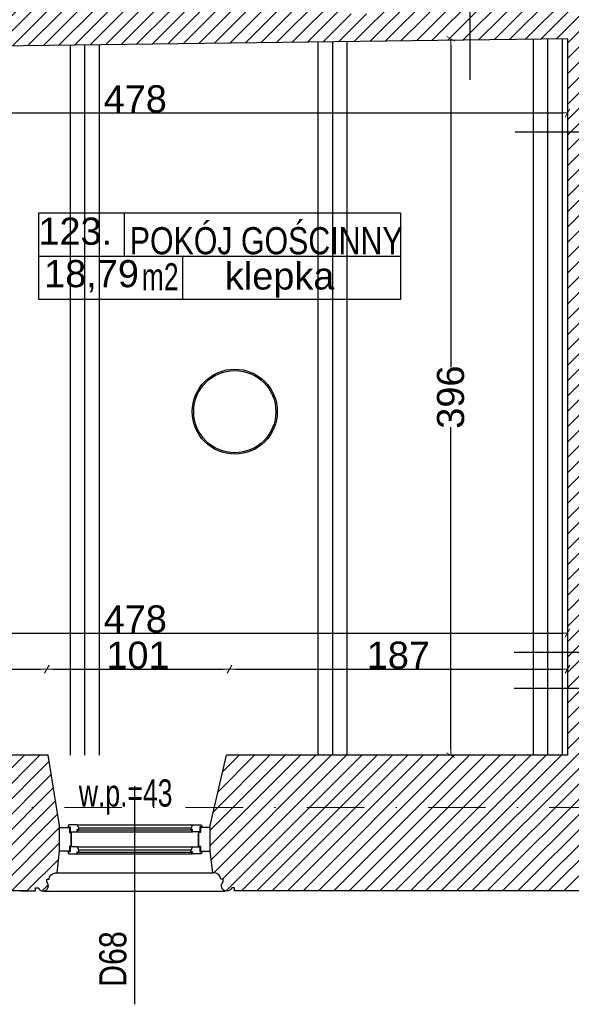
# Model space of a CAD drawing. Header units: millimetres. Extents: x 77315 to 1057463, y -108895 to -47643.
# Tile 13 of 62: x 92015 to 95065, y -106110 to -100667. Entities that reach past the tile are written whole.
import ezdxf

# ---------------------------------------------------------------- set-up
doc = ezdxf.new("R2010")
doc.units = ezdxf.units.MM
doc.header["$MEASUREMENT"] = 0
doc.linetypes.add('Dot & Dashed', pattern=[670.277762, 317.5, -176.388889, 0, -176.388874])
for name, color, linetype in [('A-OKNA-OPIS', 7, 'Continuous'), ('A-OPISY-2', 7, 'Continuous'), ('A-OPISY-3', 7, 'Continuous'), ('belki nad', 7, 'Continuous'), ('detalokna', 7, 'Continuous'), ('DIM MALY', 7, 'Continuous'), ('Drawing & Figure', 7, 'Continuous'), ('Nowe_Interior - Lamp', 7, 'Continuous'), ('OKNO_DETAL', 7, 'Continuous'), ('OSIE', 7, 'Continuous'), ('PARAPET', 7, 'Continuous'), ('Structural - Bearing', 7, 'Continuous'), ('Structural - Grid', 7, 'Continuous')]:
    doc.layers.add(name, color=color, linetype=linetype)
doc.styles.add('STYL_AUTOMATYCZNY_1', font='arial.ttf')
doc.styles.add('STYL_AUTOMATYCZNY_2', font='arial.ttf')
doc.styles.add('STYL_AUTOMATYCZNY_3', font='arial.ttf', dxfattribs={"width": 0.8})
doc.styles.add('STYL_AUTOMATYCZNY_4', font='arial.ttf', dxfattribs={"width": 0.7})
doc.dimstyles.new('STYL_AUTOMATYCZNY__1', dxfattribs={"dimtxt": 150, "dimasz": 34.231941, "dimexe": 0.18, "dimexo": 0.0625, "dimgap": 0, "dimtad": 1, "dimdec": 0, "dimlfac": 0.1, "dimzin": 0, "dimdsep": 46, "dimtxsty": 'STYL_AUTOMATYCZNY_2', "dimblk": 'ARROWHEAD_2', "dimblk1": 'ARROWHEAD_2', "dimblk2": 'ARROWHEAD_2', "dimcen": 0.09, "dimse1": 1, "dimse2": 1, "dimclrd": 7, "dimclre": 7, "dimclrt": 7, "dimadec": 0, "dimazin": 0, "dimtfac": 1, "dimtdec": 4, "dimtmove": 0, "dimatfit": 3, "dimfxl": 0, "dimtolj": 1, "dimtzin": 0, "dimarcsym": 0})
doc.dimstyles.new('STYL_AUTOMATYCZNY__2', dxfattribs={"dimtxt": 150, "dimasz": 34.231941, "dimexe": 0.18, "dimexo": 0.0625, "dimgap": 0, "dimtad": 1, "dimtih": 1, "dimtoh": 1, "dimdec": 0, "dimlfac": 0.1, "dimzin": 0, "dimdsep": 46, "dimtxsty": 'STYL_AUTOMATYCZNY_2', "dimblk": 'ARROWHEAD_2', "dimblk1": 'ARROWHEAD_2', "dimblk2": 'ARROWHEAD_2', "dimcen": 0.09, "dimse1": 1, "dimse2": 1, "dimclrd": 7, "dimclre": 7, "dimclrt": 7, "dimadec": 0, "dimazin": 0, "dimtfac": 1, "dimtdec": 4, "dimtmove": 0, "dimatfit": 3, "dimfxl": 0, "dimtolj": 1, "dimtzin": 0, "dimarcsym": 0})
pattern_1 = [(45, (0, 0), (-42.426407, 42.426407), [])]

# ---------------------------------------------------------------- blocks, each defined once
blk = doc.blocks.new('ARROWHEAD_2')
at = {"color": 0, "linetype": 'Continuous', "lineweight": 0}
for p, q in [((0, 0), (-1, 0)), ((-0.38, -0.66), (0.38, 0.66))]:
    blk.add_line(p, q, dxfattribs=at)
blk = doc.blocks.new('*D161')
at = {"layer": 'Defpoints', "color": 0}
for p in [(94361.6, -100772.9), (94309.3, -104732.9), (94398.3, -104732.9)]:
    blk.add_point(p, dxfattribs=at)
at = {"layer": 'DIM MALY', "color": 7, "lineweight": -2}
for p, q in [((94398.3, -100807.1), (94398.3, -102587.6)), ((94398.3, -104698.6), (94398.3, -102918.8))]:
    blk.add_line(p, q, dxfattribs=at)
at = {"layer": 'DIM MALY', "color": 7, "lineweight": -2, "xscale": 34.23194115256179, "yscale": 34.23194115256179, "zscale": 34.23194115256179}
for p, rotation in [((94398.3, -100772.9), 90), ((94398.3, -104732.9), 270)]:
    blk.add_blockref('ARROWHEAD_2', p, dxfattribs=dict(at, rotation=rotation))
at = {"layer": 'DIM MALY', "color": 7, "insert": (94398.3, -102753.2), "char_height": 150, "attachment_point": 5, "rotation": 90, "style": 'STYL_AUTOMATYCZNY_2'}
blk.add_mtext('\\A1;396', dxfattribs=at)
blk = doc.blocks.new('*D194')
at = {"layer": 'Defpoints', "color": 0}
for p in [(92164.3, -104257.2), (90264.3, -104620.1), (92164.3, -104620.1)]:
    blk.add_point(p, dxfattribs=at)
at = {"layer": 'DIM MALY', "color": 7, "lineweight": -2}
blk.add_line((90298.5, -104257.2), (92130, -104257.2), dxfattribs=at)
at = {"layer": 'DIM MALY', "color": 7, "lineweight": -2, "xscale": 34.23194115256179, "yscale": 34.23194115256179, "zscale": 34.23194115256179, "rotation": 180}
blk.add_blockref('ARROWHEAD_2', (90264.3, -104257.2), dxfattribs=at)
at = {"layer": 'DIM MALY', "color": 7, "lineweight": -2, "xscale": 34.23194115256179, "yscale": 34.23194115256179, "zscale": 34.23194115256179}
blk.add_blockref('ARROWHEAD_2', (92164.3, -104257.2), dxfattribs=at)
at = {"layer": 'DIM MALY', "color": 7, "insert": (91213.9, -104180.6), "char_height": 150, "attachment_point": 5, "style": 'STYL_AUTOMATYCZNY_2'}
blk.add_mtext('\\A1;190', dxfattribs=at)
blk = doc.blocks.new('*D195')
at = {"layer": 'Defpoints', "color": 0}
for p in [(92164.3, -104257.2), (90264.3, -104620.1), (92164.3, -104620.1)]:
    blk.add_point(p, dxfattribs=at)
at = {"layer": 'DIM MALY', "color": 7, "lineweight": -2}
blk.add_line((90298.5, -104257.2), (92130, -104257.2), dxfattribs=at)
at = {"layer": 'DIM MALY', "color": 7, "lineweight": -2, "xscale": 34.23194115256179, "yscale": 34.23194115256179, "zscale": 34.23194115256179, "rotation": 180}
blk.add_blockref('ARROWHEAD_2', (90264.3, -104257.2), dxfattribs=at)
at = {"layer": 'DIM MALY', "color": 7, "lineweight": -2, "xscale": 34.23194115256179, "yscale": 34.23194115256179, "zscale": 34.23194115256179}
blk.add_blockref('ARROWHEAD_2', (92164.3, -104257.2), dxfattribs=at)
at = {"layer": 'DIM MALY', "color": 7, "insert": (91213.9, -104180.6), "char_height": 150, "attachment_point": 5, "style": 'STYL_AUTOMATYCZNY_2'}
blk.add_mtext('\\A1;190', dxfattribs=at)
blk = doc.blocks.new('*D196')
at = {"layer": 'Defpoints', "color": 0}
for p in [(93174.3, -104257.2), (92164.3, -104620.1), (93174.3, -104620.1)]:
    blk.add_point(p, dxfattribs=at)
at = {"layer": 'DIM MALY', "color": 7, "lineweight": -2}
blk.add_line((92198.5, -104257.2), (93140, -104257.2), dxfattribs=at)
at = {"layer": 'DIM MALY', "color": 7, "lineweight": -2, "xscale": 34.23194115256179, "yscale": 34.23194115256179, "zscale": 34.23194115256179, "rotation": 180}
blk.add_blockref('ARROWHEAD_2', (92164.3, -104257.2), dxfattribs=at)
at = {"layer": 'DIM MALY', "color": 7, "lineweight": -2, "xscale": 34.23194115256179, "yscale": 34.23194115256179, "zscale": 34.23194115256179}
blk.add_blockref('ARROWHEAD_2', (93174.3, -104257.2), dxfattribs=at)
at = {"layer": 'DIM MALY', "color": 7, "insert": (92668.9, -104180.6), "char_height": 150, "attachment_point": 5, "style": 'STYL_AUTOMATYCZNY_2'}
blk.add_mtext('\\A1;101', dxfattribs=at)
blk = doc.blocks.new('*D197')
at = {"layer": 'Defpoints', "color": 0}
for p in [(92164.3, -104257.2), (90264.3, -104620.1), (92164.3, -104620.1)]:
    blk.add_point(p, dxfattribs=at)
at = {"layer": 'DIM MALY', "color": 7, "lineweight": -2}
blk.add_line((90298.5, -104257.2), (92130, -104257.2), dxfattribs=at)
at = {"layer": 'DIM MALY', "color": 7, "lineweight": -2, "xscale": 34.23194115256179, "yscale": 34.23194115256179, "zscale": 34.23194115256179, "rotation": 180}
blk.add_blockref('ARROWHEAD_2', (90264.3, -104257.2), dxfattribs=at)
at = {"layer": 'DIM MALY', "color": 7, "lineweight": -2, "xscale": 34.23194115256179, "yscale": 34.23194115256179, "zscale": 34.23194115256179}
blk.add_blockref('ARROWHEAD_2', (92164.3, -104257.2), dxfattribs=at)
at = {"layer": 'DIM MALY', "color": 7, "insert": (91213.9, -104180.6), "char_height": 150, "attachment_point": 5, "style": 'STYL_AUTOMATYCZNY_2'}
blk.add_mtext('\\A1;190', dxfattribs=at)
blk = doc.blocks.new('*D198')
at = {"layer": 'Defpoints', "color": 0}
for p in [(93174.3, -104257.2), (92164.3, -104620.1), (93174.3, -104620.1)]:
    blk.add_point(p, dxfattribs=at)
at = {"layer": 'DIM MALY', "color": 7, "lineweight": -2}
blk.add_line((92198.5, -104257.2), (93140, -104257.2), dxfattribs=at)
at = {"layer": 'DIM MALY', "color": 7, "lineweight": -2, "xscale": 34.23194115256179, "yscale": 34.23194115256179, "zscale": 34.23194115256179, "rotation": 180}
blk.add_blockref('ARROWHEAD_2', (92164.3, -104257.2), dxfattribs=at)
at = {"layer": 'DIM MALY', "color": 7, "lineweight": -2, "xscale": 34.23194115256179, "yscale": 34.23194115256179, "zscale": 34.23194115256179}
blk.add_blockref('ARROWHEAD_2', (93174.3, -104257.2), dxfattribs=at)
at = {"layer": 'DIM MALY', "color": 7, "insert": (92668.9, -104180.6), "char_height": 150, "attachment_point": 5, "style": 'STYL_AUTOMATYCZNY_2'}
blk.add_mtext('\\A1;101', dxfattribs=at)
blk = doc.blocks.new('*D199')
at = {"layer": 'Defpoints', "color": 0}
for p in [(95044.3, -104257.2), (93174.3, -104620.1), (95044.3, -104620.1)]:
    blk.add_point(p, dxfattribs=at)
at = {"layer": 'DIM MALY', "color": 7, "lineweight": -2}
blk.add_line((93208.5, -104257.2), (95010, -104257.2), dxfattribs=at)
at = {"layer": 'DIM MALY', "color": 7, "lineweight": -2, "xscale": 34.23194115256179, "yscale": 34.23194115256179, "zscale": 34.23194115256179, "rotation": 180}
blk.add_blockref('ARROWHEAD_2', (93174.3, -104257.2), dxfattribs=at)
at = {"layer": 'DIM MALY', "color": 7, "lineweight": -2, "xscale": 34.23194115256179, "yscale": 34.23194115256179, "zscale": 34.23194115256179}
blk.add_blockref('ARROWHEAD_2', (95044.3, -104257.2), dxfattribs=at)
at = {"layer": 'DIM MALY', "color": 7, "insert": (94108.9, -104180.6), "char_height": 150, "attachment_point": 5, "style": 'STYL_AUTOMATYCZNY_2'}
blk.add_mtext('\\A1;187', dxfattribs=at)
blk = doc.blocks.new('*D222')
at = {"layer": 'Defpoints', "color": 0}
for p in [(95044.3, -104057.2), (95044.3, -104106.5), (90264.3, -104420.1)]:
    blk.add_point(p, dxfattribs=at)
at = {"layer": 'DIM MALY', "color": 7, "lineweight": -2}
blk.add_line((90298.5, -104057.2), (95010, -104057.2), dxfattribs=at)
at = {"layer": 'DIM MALY', "color": 7, "lineweight": -2, "xscale": 34.23194115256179, "yscale": 34.23194115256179, "zscale": 34.23194115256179, "rotation": 180}
blk.add_blockref('ARROWHEAD_2', (90264.3, -104057.2), dxfattribs=at)
at = {"layer": 'DIM MALY', "color": 7, "lineweight": -2, "xscale": 34.23194115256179, "yscale": 34.23194115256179, "zscale": 34.23194115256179}
blk.add_blockref('ARROWHEAD_2', (95044.3, -104057.2), dxfattribs=at)
at = {"layer": 'DIM MALY', "color": 7, "insert": (92653.9, -103980.6), "char_height": 150, "attachment_point": 5, "style": 'STYL_AUTOMATYCZNY_2'}
blk.add_mtext('\\A1;478', dxfattribs=at)
blk = doc.blocks.new('*D259')
at = {"layer": 'Defpoints', "color": 0}
for p in [(95044.3, -100392.1), (90264.3, -100762.1), (95044.3, -101182.2)]:
    blk.add_point(p, dxfattribs=at)
at = {"layer": 'DIM MALY', "color": 7, "lineweight": -2}
blk.add_line((90298.5, -101182.2), (95010, -101182.2), dxfattribs=at)
at = {"layer": 'DIM MALY', "color": 7, "lineweight": -2, "xscale": 34.23194115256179, "yscale": 34.23194115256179, "zscale": 34.23194115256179, "rotation": 180}
blk.add_blockref('ARROWHEAD_2', (90264.3, -101182.2), dxfattribs=at)
at = {"layer": 'DIM MALY', "color": 7, "lineweight": -2, "xscale": 34.23194115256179, "yscale": 34.23194115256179, "zscale": 34.23194115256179}
blk.add_blockref('ARROWHEAD_2', (95044.3, -101182.2), dxfattribs=at)
at = {"layer": 'DIM MALY', "color": 7, "insert": (92653.9, -101105.6), "char_height": 150, "attachment_point": 5, "style": 'STYL_AUTOMATYCZNY_2'}
blk.add_mtext('\\A1;478', dxfattribs=at)
blk = doc.blocks.new('*D371')
at = {"layer": 'Defpoints', "color": 0}
for p in [(87564.1, -105009.4), (118544.1, -105413.4), (118544.1, -106621.5)]:
    blk.add_point(p, dxfattribs=at)
at = {"layer": 'DIM MALY', "color": 7, "lineweight": -2}
blk.add_line((87598.4, -106621.5), (118509.9, -106621.5), dxfattribs=at)
at = {"layer": 'DIM MALY', "color": 7, "lineweight": -2, "xscale": 34.23194115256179, "yscale": 34.23194115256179, "zscale": 34.23194115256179, "rotation": 180}
blk.add_blockref('ARROWHEAD_2', (87564.1, -106621.5), dxfattribs=at)
at = {"layer": 'DIM MALY', "color": 7, "lineweight": -2, "xscale": 34.23194115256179, "yscale": 34.23194115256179, "zscale": 34.23194115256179}
blk.add_blockref('ARROWHEAD_2', (118544.1, -106621.5), dxfattribs=at)
at = {"layer": 'DIM MALY', "color": 7, "insert": (103054.1, -106544.9), "char_height": 150, "attachment_point": 5, "style": 'STYL_AUTOMATYCZNY_2'}
blk.add_mtext('\\A1;3098', dxfattribs=at)

msp = doc.modelspace()

# ---------------------------------------------------------------- hatches: boundary and pattern name
at = {"layer": 'Drawing & Figure'}
h = msp.add_hatch(dxfattribs=at)
h.set_pattern_fill('Common_Brick_0002', color=256, style=0, pattern_type=2)
h.set_pattern_definition(pattern_1)
h.paths.add_polyline_path([(89654.6, -100102.9), (89694.3, -101162.9), (90244.3, -101151.9), (90244.3, -101152.9), (90264.3, -101152.9), (90264.3, -100832.9), (90764.3, -100826.6), (90823.3, -100825.8), (90823.3, -100825.3), (90903.3, -100824.3), (90903.3, -100824.8), (90983.3, -100823.8), (93664.1, -100790.2), (93744.1, -100789.2), (93824.1, -100788.2), (94503.3, -100779.6), (94854.3, -100775.2), (94934.3, -100774.2), (95014.3, -100773.2), (95044.3, -100772.9), (95044.3, -101287.2), (95044.3, -104162.2), (95044.3, -104362.2), (95044.3, -104732.9), (93158.2, -104732.9), (93068.8, -105120.5), (93068.8, -105263.1), (93082.2, -105383.1), (93091.7, -105383.1, -0.383982), (93127.2, -105418.4), (93139.5, -105418.4), (93139.5, -105433.4, 1.205804), (93187.4, -105465.6), (93202.1, -105465.6), (93202.1, -105483.1), (93284.8, -105483.1), (95122.5, -105483.1), (95163.8, -105483.1), (95163.8, -105465.6), (95178.6, -105465.6, 0.263086), (95201.5, -105483.1), (95209.5, -105483.1, 0.761796), (95217, -105427), (95217, -105412.2), (95663.8, -105412.2), (96110.6, -105412.2), (96110.6, -105427, 0.761796), (96118.1, -105483.1), (96126, -105483.1, 0.263086), (96149, -105465.6), (96163.8, -105465.6), (96163.8, -105483.1), (96246.4, -105483.1), (98021.7, -105483.1), (98037.6, -105483.1), (98037.6, -105465.6), (98052.4, -105465.6, 1.205804), (98100.2, -105433.4), (98100.2, -105418.4), (98112.6, -105418.4, -0.383982), (98148.1, -105383.1), (98157.6, -105383.1), (98170.9, -105263.1), (98170.9, -105130.5), (98077.5, -104882.9), (97788, -104882.9), (95677.5, -104882.9), (95679.6, -104662.9), (95682.5, -104362.2), (95684.4, -104162.2), (95712.1, -101287.2), (95727.5, -99682.9), (98025, -99682.9), (98094.2, -99114.5), (98094.2, -98984.5), (95622.2, -98984.5), (95616.6, -97541), (95023.8, -97541), (95026.5, -98041.5), (94503.3, -98041.4), (93024.1, -98041), (93024.1, -98041), (93024.1, -98532.9), (93024.1, -98981.5), (93034.1, -98981.5), (93164.1, -98981.5), (93164.1, -98532.9), (93164.1, -98201.5), (94503.3, -98201.5), (95016.5, -98201.5), (95016.5, -99042.9), (95036.5, -99042.9), (95274.5, -99042.9), (95274.5, -99182.9), (95016.5, -99182.9), (95016.5, -100032.8), (94642.7, -100032.8), (94503.3, -100032.8), (94346.5, -100032.8), (93368.8, -100032.8), (93187.6, -100032.8), (93187.6, -99972.8), (93047.6, -99972.8), (93047.6, -100102.8), (92867.6, -100102.8), (92867.6, -100591.8), (92867.6, -100622.8), (91784.1, -100622.8), (91784.1, -99845), (91644.1, -99845), (91644.1, -100102.9), (90903.3, -100102.9), (90764.3, -100102.9)])
h.paths.add_polyline_path([(94000.4, -100634.4), (93799.7, -100634.4), (93799.7, -100374.4), (94079.7, -100374.4), (94079.7, -100565.3)], flags=0)
h = msp.add_hatch(dxfattribs=at)
h.set_pattern_fill('Common_Brick_0002', color=256, style=0, pattern_type=2)
h.set_pattern_definition(pattern_1)
h.paths.add_polyline_path([(87734.4, -104420.9), (87590.3, -104420.9), (87592.9, -104560.9), (87592.9, -104676.4), (87592.9, -105483.1), (88377.9, -105483.1), (88437.5, -105483.1), (88437.5, -105465.6), (88452.3, -105465.6, 0.263086), (88475.3, -105483.1), (88483.2, -105483.1, 0.761796), (88490.7, -105427), (88490.7, -105412.2), (88937.5, -105412.2), (89384.3, -105412.2), (89384.3, -105427, 0.761796), (89391.8, -105483.1), (89399.7, -105483.1, 0.263086), (89422.7, -105465.6), (89437.5, -105465.6), (89437.5, -105483.1), (89501.9, -105483.1), (92019.7, -105483.1), (92102.4, -105483.1), (92102.4, -105465.6), (92117.2, -105465.6, 1.205804), (92165, -105433.4), (92165, -105418.4), (92177.3, -105418.4, -0.383982), (92212.8, -105383.1), (92222.4, -105383.1), (92235.7, -105263.1), (92235.7, -105120.5), (92171.9, -104732.9), (90264.3, -104732.9), (90264.3, -103092.3), (90264.3, -102852.3), (90264.3, -102612.2), (90264.3, -102325.5), (90264.3, -102122.9), (90234.3, -102122.9), (90234.3, -102138), (90104.3, -102138), (90104.3, -102122.9), (90104.3, -102122.9), (90104.3, -102325.5), (90104.3, -102442.9), (90104.3, -102612.2), (90104.3, -102852.3), (90104.3, -103092.3), (90104.3, -104672.9), (88324.3, -104672.9), (88324.3, -104542.9), (87884.4, -104420.9), (87734.4, -104420.9)])

# ---------------------------------------------------------------- linework, layer by layer
at = {"layer": 'A-OKNA-OPIS'}
msp.add_line((92649.9, -104904.4), (92649.9, -106109.6), dxfattribs=at)
at = {"layer": 'A-OPISY-3'}
for p, q in [((92592.9, -101734.2), (92592.9, -101974.2)), ((92121.6, -101974.2), (94121.5, -101974.2)), ((92179.4, -101974.6), (93882.9, -101974.6)), ((92914.6, -101974.2), (92914.6, -102214.2))]:
    msp.add_line(p, q, dxfattribs=at)
msp.add_lwpolyline([(92121.6, -102214.2), (92121.6, -101734.2), (94121.5, -101734.2), (94121.5, -102214.2)], close=True, dxfattribs=at)
at = {"layer": 'belki nad'}
for p, q in [((93664.1, -100789.9), (93664.1, -104732.9)), ((93824.1, -100787.9), (93824.1, -104732.9)), ((94854.3, -100772.9), (94854.3, -104732.9)), ((95014.3, -100772.9), (95014.3, -104732.9)), ((92294.1, -100807.9), (92294.1, -104732.9)), ((92454.1, -100805.9), (92454.1, -104732.9))]:
    msp.add_line(p, q, dxfattribs=at)
at = {"layer": 'detalokna'}
for p, q in [((92222.4, -105383.1), (93082.2, -105383.1)), ((92147.8, -105483.6), (93152, -105483.6))]:
    msp.add_line(p, q, dxfattribs=at)
for points in [[(92300.2, -105236.1), (92300.2, -105159.1), (92300.2, -105236.1), (92290.2, -105236.1), (92290.2, -105263.1), (92235.7, -105263.1), (92235.7, -105133.1), (92290.2, -105133.1), (92290.2, -105159.1), (92300.2, -105159.1)], [(93004.3, -105236.1), (93004.3, -105159.1), (93004.3, -105236.1), (93014.3, -105236.1), (93014.3, -105263.1), (93068.8, -105263.1), (93068.8, -105133.1), (93014.3, -105133.1), (93014.3, -105159.1), (93004.3, -105159.1)]]:
    msp.add_lwpolyline(points, dxfattribs=at)
at = {"layer": 'DIM MALY'}
for p, q in [((94503.3, -99927.2), (94503.3, -100999.5)), ((94754.3, -101287.2), (95920.7, -101287.2)), ((94748.5, -104162.2), (95850.9, -104162.2)), ((94748.5, -104362.2), (95850.9, -104362.2))]:
    msp.add_line(p, q, dxfattribs=at)
at = {"layer": 'Nowe_Interior - Lamp'}
for radius in [235, 227.2]:
    msp.add_circle((93204.3, -102833.4), radius, dxfattribs=at)
at = {"layer": 'OKNO_DETAL'}
for p, q in [((92332.5, -105117.3), (92972.1, -105117.3)), ((92333.2, -105155.3), (92342, -105145.3)), ((92333.2, -105145.3), (92971.3, -105145.3)), ((92342.3, -105133.4), (92962.3, -105133.4)), ((92971.3, -105155.3), (92962.5, -105145.3)), ((92333.2, -105155.3), (92971.3, -105155.3)), ((92332.5, -105239.8), (92972.1, -105239.8)), ((92342.3, -105255.9), (92962.3, -105255.9)), ((92333.2, -105277.8), (92342, -105267.8)), ((92333.2, -105267.8), (92971.3, -105267.8)), ((92333.2, -105277.8), (92971.3, -105277.8)), ((92971.3, -105277.8), (92962.5, -105267.8))]:
    msp.add_line(p, q, dxfattribs=at)
for points in [[(92290.3, -105117.3, 0.414214), (92282.3, -105125.3), (92282.3, -105129.4), (92294.3, -105129.4), (92294.3, -105155.3), (92333.2, -105155.3), (92333.2, -105143.3), (92342.3, -105143.3), (92342.3, -105133.4), (92341.3, -105133.4), (92332.5, -105117.3)], [(93014.3, -105117.3, -0.414214), (93022.3, -105125.3), (93022.3, -105129.4), (93010.3, -105129.4), (93010.3, -105155.3), (92971.3, -105155.3), (92971.3, -105143.3), (92962.3, -105143.3), (92962.3, -105133.4), (92963.3, -105133.4), (92972.1, -105117.3)], [(92308.4, -105239.8), (92294.3, -105239.8), (92294.3, -105265.8), (92282.3, -105265.8), (92282.3, -105269.8, 0.414214), (92290.3, -105277.8), (92308.4, -105277.8), (92333.2, -105277.8), (92333.2, -105265.8), (92342.3, -105265.8), (92342.3, -105255.9), (92341.3, -105255.9), (92332.5, -105239.8)], [(92996.1, -105239.8), (93010.3, -105239.8), (93010.3, -105265.8), (93022.3, -105265.8), (93022.3, -105269.8, -0.414214), (93014.3, -105277.8), (92996.1, -105277.8), (92971.3, -105277.8), (92971.3, -105265.8), (92962.3, -105265.8), (92962.3, -105255.9), (92963.3, -105255.9), (92972.1, -105239.8)]]:
    msp.add_lwpolyline(points, format="xyb", close=True, dxfattribs=at)
at = {"layer": 'OSIE'}
for p, q in [((93744.1, -100788.9), (93744.1, -104732.9)), ((94934.3, -100772.9), (94934.3, -104732.9)), ((92374.1, -100806.9), (92374.1, -104732.9))]:
    msp.add_line(p, q, dxfattribs=at)
at = {"layer": 'Structural - Bearing'}
for p, q in [((95044.3, -100772.9), (90264.3, -100832.9)), ((95044.3, -100772.9), (95044.3, -104732.9)), ((92171.9, -104732.9), (90264.3, -104732.9)), ((92235.7, -105120.5), (92171.9, -104732.9)), ((93068.8, -105120.5), (93158.2, -104732.9)), ((95044.3, -104732.9), (93158.2, -104732.9)), ((92054.7, -105483.1), (89501.9, -105483.1)), ((95122.5, -105483.1), (93271.1, -105483.1))]:
    msp.add_line(p, q, dxfattribs=at)
for points in [[(92019.7, -105483.1), (92102.4, -105483.1), (92102.4, -105465.6), (92117.2, -105465.6, 1.205804), (92165, -105433.4), (92165, -105418.4), (92177.3, -105418.4, -0.383982), (92212.8, -105383.1), (92222.4, -105383.1), (92235.7, -105263.1), (92235.7, -105120.5)], [(93284.8, -105483.1), (93202.1, -105483.1), (93202.1, -105465.6), (93187.4, -105465.6, -1.205804), (93139.5, -105433.4), (93139.5, -105418.4), (93127.2, -105418.4, 0.383982), (93091.7, -105383.1), (93082.2, -105383.1), (93068.8, -105263.1), (93068.8, -105120.5)]]:
    msp.add_lwpolyline(points, format="xyb", dxfattribs=at)
at = {"layer": 'Structural - Grid', "linetype": 'Dot & Dashed', "lineweight": 15}
msp.add_line((118724.5, -105021.8), (80780, -105021.8), dxfattribs=at)

# ---------------------------------------------------------------- texts
at = {"layer": 'A-OKNA-OPIS', "insert": (92530.8, -105859.5), "char_height": 150, "attachment_point": 5, "rotation": 90, "style": 'STYL_AUTOMATYCZNY_3'}
msp.add_mtext('\\A1;{\\pqc;\\fArial|b0|i0|c238|p0;\\W0.800000;D68}', dxfattribs=at)
at = {"layer": 'A-OPISY-2', "char_height": 150}
for s, insert, attachment_point, style in [('\\A1;{\\pql;\\fArial|b0|i0|c238|p0;\\W1.000000;123.}', (92118.4, -101913), 7, 'STYL_AUTOMATYCZNY_1'), ('\\A1;{\\pql;\\fArial|b0|i0|c238|p0;\\W0.800000;POKÓJ GOŚCINNY}', (92623.7, -101965.8), 7, 'STYL_AUTOMATYCZNY_3'), ('\\A1;{\\pql;\\fArial|b0|i0|c238|p0;\\W1.000000;18,79}', (92150, -102173.5), 7, 'STYL_AUTOMATYCZNY_1'), ('\\A1;{\\pqr;\\fArial|b0|i0|c238|p0;\\W0.700000;m2}', (92893.7, -102012.8), 3, 'STYL_AUTOMATYCZNY_4'), ('\\A1;{\\pql;\\fArial|b0|i0|c238|p0;\\W1.000000;klepka}', (93149.5, -102203.6), 7, 'STYL_AUTOMATYCZNY_1')]:
    msp.add_mtext(s, dxfattribs=dict(at, insert=insert, attachment_point=attachment_point, style=style))
at = {"layer": 'PARAPET', "insert": (92600.8, -104964.1), "char_height": 150, "attachment_point": 5, "style": 'STYL_AUTOMATYCZNY_4'}
msp.add_mtext('\\A1;{\\pqc;\\fArial|b0|i0|c238|p0;\\W0.700000;w.p.=43}', dxfattribs=at)

# ---------------------------------------------------------------- dimensions: what is measured, and where the dimension line sits
at = {"layer": 'DIM MALY'}
for base, p1, p2, picture, middle in [((95044.3, -101182.2), (90264.3, -100762.1), (95044.3, -100392.1), '*D259', (92653.9, -101182.2)), ((95044.3, -104057.2), (90264.3, -104420.1), (95044.3, -104106.5), '*D222', (92653.9, -104057.2)), ((92164.3, -104257.2), (90264.3, -104620.1), (92164.3, -104620.1), '*D194', (91213.9, -104257.2)), ((92164.3, -104257.2), (90264.3, -104620.1), (92164.3, -104620.1), '*D195', (91213.9, -104257.2)), ((92164.3, -104257.2), (90264.3, -104620.1), (92164.3, -104620.1), '*D197', (91213.9, -104257.2)), ((93174.3, -104257.2), (92164.3, -104620.1), (93174.3, -104620.1), '*D196', (92668.9, -104257.2)), ((93174.3, -104257.2), (92164.3, -104620.1), (93174.3, -104620.1), '*D198', (92668.9, -104257.2)), ((95044.3, -104257.2), (93174.3, -104620.1), (95044.3, -104620.1), '*D199', (94108.9, -104257.2)), ((118544.1, -106621.5), (87564.1, -105009.4), (118544.1, -105413.4), '*D371', (103054.1, -106621.5))]:
    dim = msp.add_linear_dim(base=base, p1=p1, p2=p2, dimstyle='STYL_AUTOMATYCZNY__2', dxfattribs=at)
    dim.commit()
    dim.dimension.update_dxf_attribs({"geometry": picture, "text_midpoint": middle, "dimtype": 160})
dim = msp.add_linear_dim(base=(94398.3, -104732.9), p1=(94361.6, -100772.9), p2=(94309.3, -104732.9), angle=270, dimstyle='STYL_AUTOMATYCZNY__1', dxfattribs=at)
dim.commit()
dim.dimension.update_dxf_attribs({"geometry": '*D161', "text_midpoint": (94398.3, -102753.2), "dimtype": 160, "text_rotation": 90})

doc.saveas('drawing.dxf')
